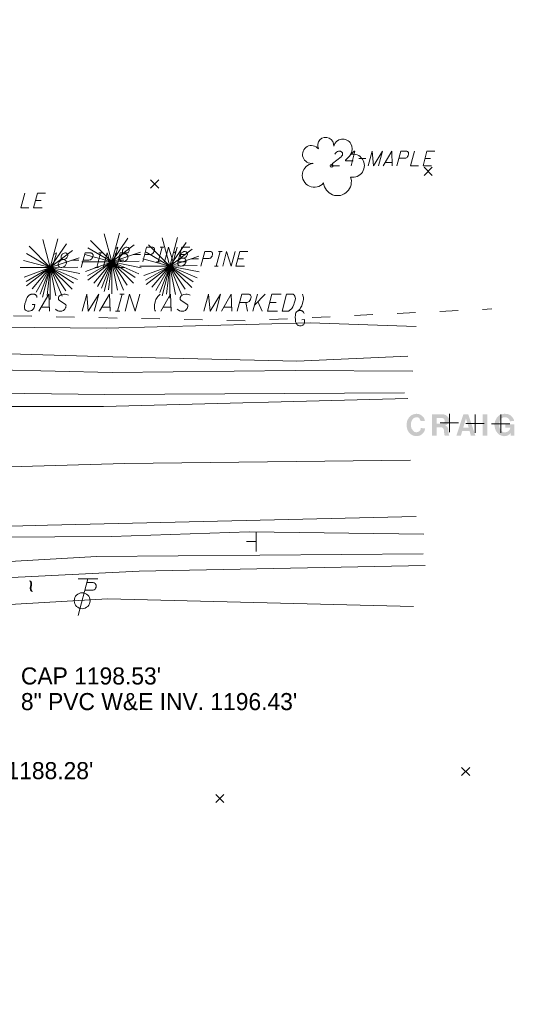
# Model space of a CAD drawing. Extents: x 2286160 to 2289356, y 637815 to 640647.
# Tile 37 of 52: x 2287452 to 2287534, y 639774 to 639936. Entities that reach past the tile are written whole.
import ezdxf

# ---------------------------------------------------------------- set-up
doc = ezdxf.new("R2010")
doc.units = 0
doc.header["$LTSCALE"] = 20
doc.header["$MEASUREMENT"] = 0
for name, pattern in [('DGN Style 2', [64.834538, 38.900723, -25.933815]), ('DGN Style 3', [90.768354, 64.834538, -25.933815]), ('DGN Style 4', [103.800096, 51.867631, -25.933815, 0.064835, -25.933815])]:
    doc.linetypes.add(name, pattern=pattern)
for name, color, linetype, lineweight in [('PV_X_COP', 4, 'DGN Style 4', 0), ('PV_X_EOP', 7, 'DGN Style 3', 0), ('RD_X_Text', 7, 'Continuous', 0), ('SN_X_Public', 3, 'Continuous', 0), ('SV_X_LiDAR_Check_Spots', 7, 'Continuous', 13), ('SV_X_Random_Point', 7, 'Continuous', 0), ('UT_X_Gas', 2, 'Continuous', 0), ('UT_X_Gas_Text', 7, 'Continuous', 0), ('UT_X_Misc_Cells', 7, 'Continuous', 0), ('UT_X_Sanitary_Line', 3, 'Continuous', 0), ('UT_X_Sanitary_Text', 7, 'Continuous', 0), ('VG_X_Cells', 3, 'Continuous', 0), ('VG_X_Text', 7, 'Continuous', 0)]:
    doc.layers.add(name, color=color, linetype=linetype, lineweight=lineweight)
doc.layers.add('SV_X_Toe_of_Slope', color=7, linetype='DGN Style 2', lineweight=0, true_color=0xa854e0)
doc.layers.add('SV_X_Top_of_Bank', color=7, linetype='DGN Style 2', lineweight=0, true_color=0x548754)
doc.styles.add('Slanted-Normal LS 0.50', font='font31.shx', dxfattribs={"height": 0.14})

# ---------------------------------------------------------------- blocks, each defined once
blk = doc.blocks.new('X_87')
at = {"layer": 'SV_X_Random_Point'}
for p, q in [((-0.067, -0.067), (0.067, 0.067)), ((-0.067, 0.067), (0.067, -0.067))]:
    blk.add_line(p, q, dxfattribs=at)
blk = doc.blocks.new('X_88')
at = {"layer": 'SV_X_Random_Point'}
for p, q in [((-0.067, -0.067), (0.067, 0.067)), ((-0.067, 0.067), (0.067, -0.067))]:
    blk.add_line(p, q, dxfattribs=at)
blk = doc.blocks.new('X_90')
at = {"layer": 'SV_X_Random_Point'}
for p, q in [((-0.067, -0.067), (0.067, 0.067)), ((-0.067, 0.067), (0.067, -0.067))]:
    blk.add_line(p, q, dxfattribs=at)
blk = doc.blocks.new('X_91')
at = {"layer": 'SV_X_Random_Point'}
for p, q in [((-0.067, -0.067), (0.067, 0.067)), ((-0.067, 0.067), (0.067, -0.067))]:
    blk.add_line(p, q, dxfattribs=at)
blk = doc.blocks.new('*U1719')
at = {"layer": 'VG_X_Text'}
blk.add_line((2287513.48, 639912.28), (2287512.37, 639912.28), dxfattribs=at)
at = {"layer": 'VG_X_Text', "flags": 128}
blk.add_lwpolyline([(2287512.03, 639911.72), (2287513.43, 639914.12), (2287513.52, 639911.72)], dxfattribs=at)
blk = doc.blocks.new('*U1720')
at = {"layer": 'VG_X_Text'}
blk.add_line((2287518.89, 639912.93), (2287519.81, 639912.93), dxfattribs=at)
at = {"layer": 'VG_X_Text', "flags": 128}
blk.add_lwpolyline([(2287520.51, 639914.12), (2287519.21, 639914.12), (2287518.57, 639911.72), (2287519.96, 639911.72)], dxfattribs=at)
blk = doc.blocks.new('*U1722')
at = {"layer": 'VG_X_Text'}
blk.add_line((2287454.99, 639906.05), (2287455.92, 639906.05), dxfattribs=at)
at = {"layer": 'VG_X_Text', "flags": 128}
blk.add_lwpolyline([(2287456.62, 639907.24), (2287455.32, 639907.24), (2287454.67, 639904.84), (2287456.07, 639904.84)], dxfattribs=at)
blk = doc.blocks.new('*U1727')
at = {"layer": 'VG_X_Text'}
for p, q in [((2287465.03, 639895.04), (2287465.68, 639897.44)), ((2287465.37, 639897.44), (2287465.98, 639897.44)), ((2287464.73, 639895.04), (2287465.34, 639895.04))]:
    blk.add_line(p, q, dxfattribs=at)
blk = doc.blocks.new('*U1728')
at = {"layer": 'VG_X_Text'}
blk.add_line((2287468.59, 639896.25), (2287469.51, 639896.25), dxfattribs=at)
at = {"layer": 'VG_X_Text', "flags": 128}
blk.add_lwpolyline([(2287470.21, 639897.44), (2287468.91, 639897.44), (2287468.26, 639895.04), (2287469.66, 639895.04)], dxfattribs=at)
blk = doc.blocks.new('*U1729')
at = {"layer": 'VG_X_Text'}
for p, q in [((2287475.12, 639895.98), (2287475.76, 639898.38)), ((2287475.46, 639898.38), (2287476.06, 639898.38)), ((2287474.82, 639895.98), (2287475.42, 639895.98))]:
    blk.add_line(p, q, dxfattribs=at)
blk = doc.blocks.new('*U1730')
at = {"layer": 'VG_X_Text'}
blk.add_line((2287478.67, 639897.19), (2287479.6, 639897.19), dxfattribs=at)
at = {"layer": 'VG_X_Text', "flags": 128}
blk.add_lwpolyline([(2287480.3, 639898.38), (2287478.99, 639898.38), (2287478.35, 639895.98), (2287479.75, 639895.98)], dxfattribs=at)
blk = doc.blocks.new('*U1731')
at = {"layer": 'VG_X_Text'}
for p, q in [((2287484.65, 639895.28), (2287485.29, 639897.68)), ((2287484.99, 639897.68), (2287485.59, 639897.68)), ((2287484.35, 639895.28), (2287484.95, 639895.28))]:
    blk.add_line(p, q, dxfattribs=at)
blk = doc.blocks.new('*U1732')
at = {"layer": 'VG_X_Text'}
blk.add_line((2287488.2, 639896.49), (2287489.13, 639896.49), dxfattribs=at)
at = {"layer": 'VG_X_Text', "flags": 128}
blk.add_lwpolyline([(2287489.83, 639897.68), (2287488.52, 639897.68), (2287487.88, 639895.28), (2287489.28, 639895.28)], dxfattribs=at)
blk = doc.blocks.new('*U1749')
at = {"layer": 'UT_X_Gas_Text'}
blk.add_line((2287457.24, 639888.55), (2287455.94, 639888.55), dxfattribs=at)
at = {"layer": 'UT_X_Gas_Text', "flags": 128}
blk.add_lwpolyline([(2287455.54, 639887.89), (2287457.17, 639890.69), (2287457.28, 639887.89)], dxfattribs=at)
blk = doc.blocks.new('*U1750')
at = {"layer": 'UT_X_Gas_Text'}
blk.add_line((2287467.18, 639888.55), (2287465.88, 639888.55), dxfattribs=at)
at = {"layer": 'UT_X_Gas_Text', "flags": 128}
blk.add_lwpolyline([(2287465.48, 639887.89), (2287467.11, 639890.69), (2287467.22, 639887.89)], dxfattribs=at)
blk = doc.blocks.new('*U1751')
at = {"layer": 'UT_X_Gas_Text'}
for p, q in [((2287468.46, 639887.89), (2287469.21, 639890.69)), ((2287468.85, 639890.69), (2287469.56, 639890.69)), ((2287468.1, 639887.89), (2287468.81, 639887.89))]:
    blk.add_line(p, q, dxfattribs=at)
blk = doc.blocks.new('*U1752')
at = {"layer": 'UT_X_Gas_Text'}
blk.add_line((2287477.23, 639888.55), (2287475.93, 639888.55), dxfattribs=at)
at = {"layer": 'UT_X_Gas_Text', "flags": 128}
blk.add_lwpolyline([(2287475.53, 639887.89), (2287477.16, 639890.69), (2287477.27, 639887.89)], dxfattribs=at)
blk = doc.blocks.new('*U1753')
at = {"layer": 'UT_X_Gas_Text'}
blk.add_line((2287487.17, 639888.55), (2287485.87, 639888.55), dxfattribs=at)
at = {"layer": 'UT_X_Gas_Text', "flags": 128}
blk.add_lwpolyline([(2287485.48, 639887.89), (2287487.11, 639890.69), (2287487.22, 639887.89)], dxfattribs=at)
blk = doc.blocks.new('*U1754')
at = {"layer": 'UT_X_Gas_Text'}
blk.add_line((2287489.51, 639889.32), (2287489.75, 639887.89), dxfattribs=at)
at = {"layer": 'UT_X_Gas_Text', "flags": 128}
blk.add_lwpolyline([(2287488.1, 639887.89), (2287488.85, 639890.69), (2287489.91, 639890.69), (2287490.02, 639890.67), (2287490.15, 639890.62), (2287490.22, 639890.58), (2287490.26, 639890.53), (2287490.33, 639890.42), (2287490.35, 639890.31), (2287490.35, 639890.2), (2287490.33, 639890.03), (2287490.28, 639889.87), (2287490.24, 639889.78), (2287490.15, 639889.65), (2287490.04, 639889.5), (2287489.93, 639889.43), (2287489.84, 639889.39), (2287489.8, 639889.36), (2287489.73, 639889.34), (2287489.51, 639889.32), (2287488.47, 639889.32)], dxfattribs=at)
blk = doc.blocks.new('*U1755')
at = {"layer": 'UT_X_Gas_Text'}
for p, q in [((2287491.41, 639890.69), (2287490.66, 639887.89)), ((2287492.68, 639890.69), (2287490.92, 639888.9)), ((2287491.49, 639889.47), (2287492.16, 639887.89))]:
    blk.add_line(p, q, dxfattribs=at)
blk = doc.blocks.new('*U1756')
at = {"layer": 'UT_X_Gas_Text'}
blk.add_line((2287493.41, 639889.3), (2287494.49, 639889.3), dxfattribs=at)
at = {"layer": 'UT_X_Gas_Text', "flags": 128}
blk.add_lwpolyline([(2287495.31, 639890.69), (2287493.79, 639890.69), (2287493.04, 639887.89), (2287494.67, 639887.89)], dxfattribs=at)

msp = doc.modelspace()

# ---------------------------------------------------------------- hatches: boundary and pattern name
at = {"layer": 'RD_X_Text'}
for points in [[(2287517.53, 639867.4), (2287517.09, 639867.46), (2287516.98, 639867.48), (2287516.76, 639867.59), (2287516.71, 639867.62), (2287516.62, 639867.68), (2287516.49, 639867.79), (2287516.27, 639868.01), (2287516.18, 639868.12), (2287516.04, 639868.37), (2287515.99, 639868.53), (2287515.93, 639868.72), (2287515.88, 639869.05), (2287515.88, 639869.3), (2287515.88, 639869.5), (2287515.91, 639869.63), (2287515.96, 639869.88), (2287516.02, 639870.05), (2287516.21, 639870.38), (2287516.35, 639870.54), (2287516.62, 639870.79), (2287516.87, 639870.93), (2287517.23, 639871.04), (2287517.45, 639871.07), (2287517.56, 639871.07), (2287517.89, 639871.01), (2287517.97, 639870.98), (2287518.11, 639870.93), (2287518.3, 639870.82), (2287518.42, 639870.74), (2287518.5, 639870.65), (2287518.64, 639870.51), (2287518.69, 639870.43), (2287518.77, 639870.29), (2287518.88, 639869.91), (2287518.17, 639869.88), (2287518.08, 639870.13), (2287517.92, 639870.38), (2287517.86, 639870.4), (2287517.78, 639870.46), (2287517.7, 639870.49), (2287517.51, 639870.51), (2287517.15, 639870.43), (2287516.9, 639870.24), (2287516.82, 639870.13), (2287516.73, 639869.96), (2287516.65, 639869.74), (2287516.62, 639869.66), (2287516.6, 639869.5), (2287516.6, 639869.36), (2287516.6, 639869.33), (2287516.6, 639869.19), (2287516.62, 639868.94), (2287516.65, 639868.81), (2287516.68, 639868.7), (2287516.73, 639868.59), (2287517.06, 639868.17), (2287517.2, 639868.09), (2287517.48, 639868.03), (2287517.7, 639868.09), (2287517.92, 639868.17), (2287518.11, 639868.39), (2287518.17, 639868.5), (2287518.19, 639868.72), (2287518.91, 639868.7), (2287518.83, 639868.31), (2287518.75, 639868.14), (2287518.58, 639867.9), (2287518.53, 639867.84), (2287518.47, 639867.79), (2287518.3, 639867.65), (2287518.22, 639867.59), (2287518.17, 639867.57), (2287518.06, 639867.51), (2287517.97, 639867.48), (2287517.75, 639867.43)], [(2287520.04, 639867.48), (2287520.79, 639867.48), (2287520.79, 639868.86), (2287521.2, 639868.86), (2287521.2, 639869.44), (2287520.79, 639869.44), (2287520.79, 639870.38), (2287521.67, 639870.38), (2287521.78, 639870.35), (2287521.92, 639870.29), (2287522, 639870.24), (2287522.05, 639870.16), (2287522.11, 639870.05), (2287522.14, 639869.91), (2287522.11, 639869.77), (2287522.08, 639869.69), (2287521.97, 639869.55), (2287521.86, 639869.5), (2287521.67, 639869.44), (2287521.2, 639869.44), (2287521.2, 639868.86), (2287521.45, 639868.86), (2287521.64, 639868.83), (2287521.8, 639868.75), (2287521.92, 639868.61), (2287521.97, 639868.5), (2287522, 639868.34), (2287522.05, 639867.73), (2287522.08, 639867.62), (2287522.16, 639867.48), (2287522.88, 639867.48), (2287522.82, 639867.59), (2287522.8, 639867.7), (2287522.77, 639867.81), (2287522.74, 639868.23), (2287522.71, 639868.48), (2287522.71, 639868.56), (2287522.63, 639868.78), (2287522.58, 639868.89), (2287522.47, 639869), (2287522.33, 639869.08), (2287522.19, 639869.14), (2287522.27, 639869.16), (2287522.41, 639869.25), (2287522.6, 639869.38), (2287522.74, 639869.58), (2287522.8, 639869.74), (2287522.85, 639869.91), (2287522.85, 639870.13), (2287522.8, 639870.35), (2287522.74, 639870.43), (2287522.6, 639870.62), (2287522.49, 639870.71), (2287522.36, 639870.82), (2287522.19, 639870.9), (2287521.97, 639870.96), (2287521.78, 639870.98), (2287520.04, 639870.98)], [(2287524.04, 639867.48), (2287524.78, 639867.48), (2287525, 639868.23), (2287525.55, 639868.23), (2287525.55, 639868.81), (2287525.17, 639868.81), (2287525.61, 639870.32), (2287526.05, 639868.81), (2287525.55, 639868.81), (2287525.55, 639868.23), (2287526.21, 639868.23), (2287526.41, 639867.48), (2287527.15, 639867.48), (2287525.99, 639870.98), (2287525.19, 639870.98)], [(2287528.34, 639867.48), (2287528.34, 639867.68), (2287528.34, 639870.98), (2287529.11, 639870.98), (2287529.11, 639867.48), (2287528.53, 639867.48)], [(2287531.81, 639867.4), (2287531.53, 639867.46), (2287531.37, 639867.51), (2287531.23, 639867.57), (2287531.15, 639867.62), (2287531.01, 639867.7), (2287530.95, 639867.76), (2287530.73, 639867.98), (2287530.6, 639868.17), (2287530.54, 639868.25), (2287530.43, 639868.53), (2287530.4, 639868.61), (2287530.38, 639868.72), (2287530.35, 639868.83), (2287530.32, 639868.97), (2287530.29, 639869.22), (2287530.29, 639869.3), (2287530.32, 639869.47), (2287530.35, 639869.63), (2287530.38, 639869.8), (2287530.43, 639869.94), (2287530.57, 639870.24), (2287530.62, 639870.35), (2287530.76, 639870.51), (2287530.95, 639870.71), (2287530.98, 639870.74), (2287531.15, 639870.85), (2287531.23, 639870.9), (2287531.29, 639870.93), (2287531.42, 639870.98), (2287531.92, 639871.07), (2287531.97, 639871.07), (2287532.36, 639871.04), (2287532.5, 639871.01), (2287532.72, 639870.93), (2287532.77, 639870.9), (2287532.91, 639870.82), (2287533.02, 639870.74), (2287533.13, 639870.62), (2287533.19, 639870.57), (2287533.27, 639870.46), (2287533.43, 639870.18), (2287533.49, 639870.02), (2287533.52, 639869.88), (2287532.83, 639869.85), (2287532.72, 639870.13), (2287532.58, 639870.29), (2287532.53, 639870.35), (2287532.22, 639870.49), (2287531.95, 639870.51), (2287531.86, 639870.51), (2287531.62, 639870.43), (2287531.48, 639870.35), (2287531.42, 639870.29), (2287531.34, 639870.21), (2287531.26, 639870.07), (2287531.17, 639869.94), (2287531.15, 639869.83), (2287531.12, 639869.74), (2287531.09, 639869.63), (2287531.06, 639869.52), (2287531.06, 639869.44), (2287531.06, 639869.33), (2287531.06, 639869.27), (2287531.06, 639869.22), (2287531.06, 639869.11), (2287531.06, 639869.03), (2287531.09, 639868.92), (2287531.12, 639868.81), (2287531.15, 639868.72), (2287531.26, 639868.48), (2287531.34, 639868.34), (2287531.42, 639868.25), (2287531.53, 639868.17), (2287531.75, 639868.06), (2287531.86, 639868.03), (2287531.95, 639868.03), (2287532.06, 639868.03), (2287532.33, 639868.09), (2287532.44, 639868.14), (2287532.58, 639868.23), (2287532.72, 639868.37), (2287532.77, 639868.45), (2287532.88, 639868.7), (2287532.91, 639868.81), (2287532.06, 639868.81), (2287532.06, 639869.36), (2287533.54, 639869.36), (2287533.54, 639867.48), (2287532.97, 639867.48), (2287532.94, 639867.92), (2287532.77, 639867.73), (2287532.75, 639867.7), (2287532.55, 639867.57), (2287532.5, 639867.54), (2287532.44, 639867.51), (2287532.39, 639867.48), (2287532.17, 639867.43), (2287531.92, 639867.4)]]:
    msp.add_hatch(color=256, dxfattribs=at).paths.add_polyline_path(points)

# ---------------------------------------------------------------- linework, layer by layer
at = {"layer": 'PV_X_COP', "flags": 128}
msp.add_lwpolyline([(2287516.52, 639863.47), (2287469.59, 639862.94), (2287416.01, 639861.32), (2287395.87, 639861.21), (2287380.78, 639860.13)], dxfattribs=at)
at = {"layer": 'PV_X_EOP', "flags": 128}
for points in [[(2287516.1, 639873.57), (2287466.17, 639872.28), (2287415.1, 639872.18), (2287395.67, 639873.46), (2287389.58, 639877.99), (2287382.39, 639884.73), (2287380.96, 639886.95), (2287380.28, 639895.47), (2287379.78, 639911.89), (2287378.97, 639959.08), (2287378.17, 640009.74), (2287377.33, 640056.87), (2287376.4, 640111.19), (2287375.94, 640147.61), (2287376.38, 640162.65), (2287375.87, 640185.6), (2287375.05, 640196.62), (2287374.03, 640258.29), (2287373.66, 640275.42)], [(2287385.25, 639612.29), (2287384.37, 639662.14), (2287383.43, 639713.18), (2287383.36, 639713.32), (2287382.49, 639759.97), (2287381.63, 639811.67), (2287381.26, 639835.59), (2287392.81, 639846.6), (2287396.72, 639848.61), (2287406.77, 639851.45), (2287456.97, 639852.8), (2287517.44, 639854.21)]]:
    msp.add_lwpolyline(points, dxfattribs=at)
at = {"layer": 'SN_X_Public'}
for p, q in [((2287491.19, 639851.71), (2287491.19, 639848.51)), ((2287491.19, 639850.11), (2287489.59, 639850.11))]:
    msp.add_line(p, q, dxfattribs=at)
at = {"layer": 'SV_X_LiDAR_Check_Spots'}
for p, q in [((2287522.9, 639871.08), (2287522.9, 639868.08)), ((2287527.1, 639870.96), (2287527.1, 639867.96)), ((2287531.32, 639870.93), (2287531.32, 639867.93)), ((2287521.4, 639869.58), (2287524.4, 639869.58)), ((2287525.6, 639869.46), (2287528.6, 639869.46)), ((2287529.82, 639869.43), (2287532.82, 639869.43))]:
    msp.add_line(p, q, dxfattribs=at)
at = {"layer": 'SV_X_Toe_of_Slope', "flags": 128}
for points in [[(2287388.52, 639887.74), (2287394.74, 639884.84), (2287416.66, 639881.94), (2287465.4, 639880.47), (2287497.89, 639879.72), (2287516.07, 639880.53)], [(2287516.9, 639878.07), (2287497.6, 639878.17), (2287467.59, 639877.82), (2287417.51, 639879), (2287392.25, 639882.6), (2287387.17, 639886)], [(2287384.88, 639836.65), (2287388.52, 639836.54), (2287402.54, 639842.8), (2287417.47, 639844.87), (2287465, 639847.69), (2287518.6, 639848.11)], [(2287518.9, 639846.18), (2287472, 639845.28), (2287419.04, 639842.58), (2287399.29, 639839.39), (2287390.19, 639834.12)]]:
    msp.add_lwpolyline(points, dxfattribs=at)
at = {"layer": 'SV_X_Top_of_Bank', "flags": 128}
for points in [[(2287517.44, 639885.4), (2287500.08, 639885.99), (2287466.6, 639885.1), (2287416.39, 639885.61), (2287394.58, 639887.25), (2287389.6, 639888.43)], [(2287385.02, 639884.48), (2287391.04, 639879.25), (2287402.4, 639874.82), (2287415.9, 639874.95), (2287466.35, 639874.22), (2287515.53, 639874.51)], [(2287518.69, 639851.34), (2287490.03, 639851.69), (2287467.47, 639850.94), (2287427.57, 639850.7), (2287401.7, 639846.27), (2287385.73, 639839.64)], [(2287396.24, 639833.3), (2287407.93, 639837.35), (2287466.83, 639840.75), (2287517.03, 639839.5)]]:
    msp.add_lwpolyline(points, dxfattribs=at)
at = {"layer": 'UT_X_Gas'}
for p, q in [((2287451.38, 639887.12), (2287454.38, 639887.06)), ((2287458.38, 639886.97), (2287461.38, 639886.91)), ((2287500.36, 639886.84), (2287503.35, 639886.98)), ((2287507.35, 639887.17), (2287510.35, 639887.32)), ((2287514.34, 639887.51), (2287517.34, 639887.65)), ((2287521.33, 639887.84), (2287524.33, 639887.99)), ((2287528.33, 639888.18), (2287529.88, 639888.25)), ((2287465.38, 639886.83), (2287468.38, 639886.76)), ((2287472.37, 639886.68), (2287475.37, 639886.62)), ((2287479.37, 639886.53), (2287482.37, 639886.47)), ((2287486.37, 639886.39), (2287489.37, 639886.32)), ((2287493.37, 639886.5), (2287496.36, 639886.65))]:
    msp.add_line(p, q, dxfattribs=at)
at = {"layer": 'UT_X_Gas', "flags": 128}
msp.add_lwpolyline([(2287499.06, 639887.53), (2287499.04, 639887.63), (2287498.97, 639887.73), (2287498.87, 639887.82), (2287498.73, 639887.93), (2287498.63, 639887.97), (2287498.55, 639887.98), (2287498.43, 639888), (2287498.19, 639887.99), (2287498.1, 639887.96), (2287498.04, 639887.94), (2287497.96, 639887.9), (2287497.81, 639887.77), (2287497.72, 639887.63), (2287497.67, 639887.47), (2287497.64, 639887.25), (2287497.61, 639886.93), (2287497.63, 639886.52), (2287497.67, 639886.19), (2287497.76, 639885.94), (2287497.89, 639885.71), (2287497.99, 639885.63), (2287498.11, 639885.56), (2287498.33, 639885.49), (2287498.55, 639885.5), (2287498.76, 639885.55), (2287498.84, 639885.59), (2287498.92, 639885.64), (2287498.99, 639885.72), (2287499.06, 639885.84), (2287499.13, 639886.02), (2287499.11, 639886.51), (2287498.7, 639886.49)], dxfattribs=at)
at = {"layer": 'UT_X_Gas_Text', "flags": 128}
for points in [[(2287455.21, 639890.14), (2287455.23, 639890.25), (2287455.19, 639890.36), (2287455.1, 639890.47), (2287454.99, 639890.6), (2287454.88, 639890.64), (2287454.81, 639890.67), (2287454.68, 639890.69), (2287454.41, 639890.69), (2287454.3, 639890.67), (2287454.22, 639890.64), (2287454.13, 639890.6), (2287453.91, 639890.47), (2287453.75, 639890.31), (2287453.64, 639890.14), (2287453.53, 639889.89), (2287453.4, 639889.54), (2287453.27, 639889.08), (2287453.2, 639888.7), (2287453.2, 639888.42), (2287453.27, 639888.15), (2287453.36, 639888.06), (2287453.47, 639887.98), (2287453.69, 639887.89), (2287453.93, 639887.89), (2287454.19, 639887.93), (2287454.28, 639887.98), (2287454.39, 639888.02), (2287454.5, 639888.11), (2287454.61, 639888.24), (2287454.77, 639888.44), (2287454.9, 639888.99), (2287454.44, 639888.99)], [(2287460.39, 639890.49), (2287460.23, 639890.58), (2287460.1, 639890.64), (2287459.88, 639890.69), (2287459.71, 639890.69), (2287459.64, 639890.69), (2287459.33, 639890.62), (2287459.18, 639890.55), (2287459.07, 639890.49), (2287458.91, 639890.38), (2287458.82, 639890.29), (2287458.76, 639890.14), (2287458.74, 639890), (2287458.74, 639889.83), (2287458.87, 639889.67), (2287459.9, 639889.01), (2287459.99, 639888.92), (2287460.01, 639888.84), (2287460.01, 639888.75), (2287459.99, 639888.64), (2287459.95, 639888.5), (2287459.93, 639888.44), (2287459.88, 639888.35), (2287459.79, 639888.24), (2287459.73, 639888.15), (2287459.59, 639888.02), (2287459.42, 639887.93), (2287459.33, 639887.91), (2287459.13, 639887.89), (2287458.82, 639887.89), (2287458.65, 639887.93), (2287458.38, 639888.09), (2287458.25, 639888.22)], [(2287462.64, 639887.89), (2287463.39, 639890.69), (2287463.65, 639887.89), (2287465.37, 639890.69), (2287464.62, 639887.89)], [(2287469.69, 639887.89), (2287470.44, 639890.69), (2287471.35, 639887.89), (2287472.09, 639890.69)], [(2287475.42, 639890.69), (2287475.2, 639890.47), (2287475.05, 639890.29), (2287474.96, 639890.16), (2287474.85, 639889.98), (2287474.76, 639889.78), (2287474.7, 639889.58), (2287474.52, 639888.97), (2287474.5, 639888.75), (2287474.5, 639888.44), (2287474.52, 639888.28), (2287474.59, 639888.04), (2287474.67, 639887.89)], [(2287480.38, 639890.49), (2287480.23, 639890.58), (2287480.1, 639890.64), (2287479.88, 639890.69), (2287479.7, 639890.69), (2287479.63, 639890.69), (2287479.33, 639890.62), (2287479.17, 639890.55), (2287479.06, 639890.49), (2287478.91, 639890.38), (2287478.82, 639890.29), (2287478.75, 639890.14), (2287478.73, 639890), (2287478.73, 639889.83), (2287478.86, 639889.67), (2287479.9, 639889.01), (2287479.99, 639888.92), (2287480.01, 639888.84), (2287480.01, 639888.75), (2287479.99, 639888.64), (2287479.94, 639888.5), (2287479.92, 639888.44), (2287479.88, 639888.35), (2287479.79, 639888.24), (2287479.72, 639888.15), (2287479.59, 639888.02), (2287479.41, 639887.93), (2287479.33, 639887.91), (2287479.13, 639887.89), (2287478.82, 639887.89), (2287478.64, 639887.93), (2287478.38, 639888.09), (2287478.24, 639888.22)], [(2287482.63, 639887.89), (2287483.38, 639890.69), (2287483.65, 639887.89), (2287485.37, 639890.69), (2287484.62, 639887.89)], [(2287496.19, 639890.69), (2287497.16, 639890.69), (2287497.25, 639890.67), (2287497.34, 639890.62), (2287497.4, 639890.58), (2287497.47, 639890.49), (2287497.51, 639890.42), (2287497.56, 639890.33), (2287497.62, 639889.98), (2287497.58, 639889.67), (2287497.49, 639889.36), (2287497.45, 639889.21), (2287497.38, 639889.01), (2287497.23, 639888.61), (2287497.07, 639888.35), (2287497.01, 639888.26), (2287496.79, 639888.09), (2287496.61, 639887.95), (2287496.56, 639887.93), (2287496.5, 639887.91), (2287496.41, 639887.89), (2287495.44, 639887.89), (2287496.19, 639890.69)], [(2287498.02, 639887.89), (2287498.24, 639888.11), (2287498.39, 639888.28), (2287498.48, 639888.42), (2287498.59, 639888.59), (2287498.68, 639888.79), (2287498.75, 639888.99), (2287498.92, 639889.61), (2287498.95, 639889.83), (2287498.95, 639890.14), (2287498.92, 639890.29), (2287498.86, 639890.53), (2287498.77, 639890.69)]]:
    msp.add_lwpolyline(points, dxfattribs=at)
at = {"layer": 'UT_X_Misc_Cells'}
for p, q in [((2287465.2, 639844.02), (2287462, 639844.02)), ((2287463.6, 639844.02), (2287462, 639838.02)), ((2287463.44, 639843.42), (2287464.29, 639843.42)), ((2287463.1, 639842.15), (2287464.29, 639842.15))]:
    msp.add_line(p, q, dxfattribs=at)
msp.add_circle((2287462.64, 639840.42), 1.3, dxfattribs=at)
msp.add_arc((2287464.31, 639842.79), 0.638, 268.8767, 91.1233, dxfattribs=at)
at = {"layer": 'VG_X_Cells'}
for p, q in [((2287467.51, 639895.98), (2287466.27, 639900.59)), ((2287467.51, 639895.98), (2287468.76, 639900.68)), ((2287477.03, 639895.28), (2287475.8, 639899.89)), ((2287477.03, 639895.28), (2287478.29, 639899.98)), ((2287457.42, 639895.04), (2287453.93, 639898.53)), ((2287457.42, 639895.04), (2287456.18, 639899.65)), ((2287457.42, 639895.04), (2287458.68, 639899.74)), ((2287457.42, 639895.04), (2287460.07, 639898.93)), ((2287467.51, 639895.98), (2287463.6, 639898.27)), ((2287467.51, 639895.98), (2287464.02, 639899.46)), ((2287467.51, 639895.98), (2287470.16, 639899.86)), ((2287467.51, 639895.98), (2287471.16, 639898.78)), ((2287477.03, 639895.28), (2287473.54, 639898.77)), ((2287477.03, 639895.28), (2287479.69, 639899.16)), ((2287457.42, 639895.04), (2287453.51, 639897.34)), ((2287457.42, 639895.04), (2287461.08, 639897.85)), ((2287457.42, 639895.04), (2287462.16, 639896.65)), ((2287467.51, 639895.98), (2287463.09, 639897.16)), ((2287467.51, 639895.98), (2287472.24, 639897.58)), ((2287477.03, 639895.28), (2287473.13, 639897.58)), ((2287477.03, 639895.28), (2287480.69, 639898.08)), ((2287477.03, 639895.28), (2287481.77, 639896.89)), ((2287452.48, 639895.04), (2287457.42, 639895.04)), ((2287457.42, 639895.04), (2287453.01, 639896.22)), ((2287457.42, 639895.04), (2287453.13, 639893.48)), ((2287457.42, 639895.04), (2287453.44, 639892.76)), ((2287457.42, 639895.04), (2287453.51, 639892.05)), ((2287457.42, 639895.04), (2287454.47, 639891.57)), ((2287457.42, 639895.04), (2287455.1, 639891.03)), ((2287457.42, 639895.04), (2287455.75, 639890.7)), ((2287457.42, 639895.04), (2287456.16, 639890.18)), ((2287457.42, 639895.04), (2287456.88, 639890.45)), ((2287457.42, 639895.04), (2287461.93, 639895.13)), ((2287457.42, 639889.8), (2287457.42, 639895.04)), ((2287457.42, 639895.04), (2287458.34, 639890.4)), ((2287457.42, 639895.04), (2287459.35, 639890.37)), ((2287457.42, 639895.04), (2287459.96, 639891.25)), ((2287457.42, 639895.04), (2287461.01, 639891.52)), ((2287457.42, 639895.04), (2287461.24, 639892.49)), ((2287457.42, 639895.04), (2287461.88, 639893.1)), ((2287457.42, 639895.04), (2287462.25, 639894.08)), ((2287462.57, 639895.98), (2287467.51, 639895.98)), ((2287467.51, 639895.98), (2287463.22, 639894.42)), ((2287467.51, 639895.98), (2287463.52, 639893.7)), ((2287467.51, 639895.98), (2287463.6, 639892.98)), ((2287467.51, 639895.98), (2287464.56, 639892.51)), ((2287467.51, 639895.98), (2287465.19, 639891.96)), ((2287467.51, 639895.98), (2287465.84, 639891.64)), ((2287467.51, 639895.98), (2287466.24, 639891.12)), ((2287467.51, 639895.98), (2287466.96, 639891.39)), ((2287467.51, 639895.98), (2287472.02, 639896.07)), ((2287467.51, 639890.74), (2287467.51, 639895.98)), ((2287467.51, 639895.98), (2287468.43, 639891.34)), ((2287467.51, 639895.98), (2287469.44, 639891.31)), ((2287467.51, 639895.98), (2287470.04, 639892.18)), ((2287467.51, 639895.98), (2287471.09, 639892.46)), ((2287467.51, 639895.98), (2287471.33, 639893.42)), ((2287467.51, 639895.98), (2287471.97, 639894.04)), ((2287467.51, 639895.98), (2287472.33, 639895.02)), ((2287472.1, 639895.28), (2287477.03, 639895.28)), ((2287477.03, 639895.28), (2287472.62, 639896.46)), ((2287477.03, 639895.28), (2287472.74, 639893.72)), ((2287477.03, 639895.28), (2287473.05, 639893)), ((2287477.03, 639895.28), (2287473.13, 639892.28)), ((2287477.03, 639895.28), (2287474.09, 639891.81)), ((2287477.03, 639895.28), (2287474.72, 639891.26)), ((2287477.03, 639895.28), (2287475.37, 639890.94)), ((2287477.03, 639895.28), (2287475.77, 639890.42)), ((2287477.03, 639895.28), (2287476.49, 639890.69)), ((2287477.03, 639895.28), (2287481.54, 639895.37)), ((2287477.03, 639890.04), (2287477.03, 639895.28)), ((2287477.03, 639895.28), (2287477.96, 639890.64)), ((2287477.03, 639895.28), (2287478.97, 639890.61)), ((2287477.03, 639895.28), (2287479.57, 639891.49)), ((2287477.03, 639895.28), (2287480.62, 639891.76)), ((2287477.03, 639895.28), (2287480.86, 639892.72)), ((2287477.03, 639895.28), (2287481.5, 639893.34)), ((2287477.03, 639895.28), (2287481.86, 639894.32))]:
    msp.add_line(p, q, dxfattribs=at)
msp.add_circle((2287503.58, 639911.72), 0.24, dxfattribs=at)
for centre, radius, start, end in [((2287502.6, 639915.08), 1.32, 354.0047, 205.9741), ((2287505.41, 639914.55), 1.55, 323.83, 165.0376), ((2287500.27, 639913.58), 1.47, 39.0625, 279.5412), ((2287507.04, 639911.75), 1.91, 259.1453, 101.4596), ((2287500.73, 639910.17), 1.97, 96.1722, 320.5737), ((2287504.53, 639909.11), 2.28, 184.9476, 19.4572)]:
    msp.add_arc(centre, radius, start, end, dxfattribs=at)
at = {"layer": 'VG_X_Text'}
for p, q in [((2287508.04, 639912.93), (2287509.21, 639912.93)), ((2287471.04, 639897.19), (2287472.21, 639897.19)), ((2287460.95, 639896.25), (2287462.12, 639896.25)), ((2287480.57, 639896.49), (2287481.74, 639896.49))]:
    msp.add_line(p, q, dxfattribs=at)
at = {"layer": 'VG_X_Text', "flags": 128}
for points in [[(2287504.09, 639913.63), (2287504.19, 639913.8), (2287504.24, 639913.85), (2287504.36, 639913.95), (2287504.55, 639914.06), (2287504.68, 639914.1), (2287504.81, 639914.12), (2287504.92, 639914.12), (2287505.04, 639914.1), (2287505.09, 639914.08), (2287505.21, 639914.02), (2287505.3, 639913.93), (2287505.36, 639913.83), (2287505.38, 639913.72), (2287505.38, 639913.59), (2287505.34, 639913.49), (2287505.3, 639913.4), (2287505.21, 639913.29), (2287505.13, 639913.21), (2287503.73, 639912.1), (2287503.7, 639912.04), (2287503.66, 639911.98), (2287503.64, 639911.94), (2287503.58, 639911.72), (2287504.87, 639911.72)], [(2287507.13, 639912.55), (2287505.85, 639912.55), (2287505.87, 639912.64), (2287507.27, 639914.12), (2287507.4, 639914.12), (2287506.76, 639911.72)], [(2287509.59, 639911.72), (2287510.23, 639914.12), (2287510.46, 639911.72), (2287511.93, 639914.12), (2287511.29, 639911.72)], [(2287514.28, 639911.72), (2287514.92, 639914.12), (2287515.83, 639914.12), (2287515.92, 639914.1), (2287516.03, 639914.06), (2287516.09, 639914.02), (2287516.13, 639913.98), (2287516.19, 639913.89), (2287516.2, 639913.8), (2287516.2, 639913.64), (2287516.15, 639913.42), (2287516.11, 639913.34), (2287516.03, 639913.23), (2287515.94, 639913.1), (2287515.85, 639913.04), (2287515.77, 639913), (2287515.68, 639912.96), (2287515.51, 639912.95), (2287514.6, 639912.95)], [(2287517.15, 639914.12), (2287516.51, 639911.72), (2287517.81, 639911.72)], [(2287453.26, 639907.24), (2287452.61, 639904.84), (2287453.92, 639904.84)], [(2287467.87, 639895.98), (2287468.5, 639898.38), (2287468.16, 639898.17)], [(2287469.75, 639897.3), (2287469.89, 639897.34), (2287470, 639897.4), (2287470.11, 639897.47), (2287470.23, 639897.58), (2287470.28, 639897.68), (2287470.34, 639897.79), (2287470.38, 639897.92), (2287470.38, 639898), (2287470.36, 639898.11), (2287470.3, 639898.21), (2287470.17, 639898.32), (2287470, 639898.38), (2287469.96, 639898.38), (2287469.92, 639898.38), (2287469.79, 639898.36), (2287469.62, 639898.28), (2287469.53, 639898.23), (2287469.43, 639898.15), (2287469.36, 639898.04), (2287469.28, 639897.89), (2287469.26, 639897.77), (2287469.26, 639897.62), (2287469.28, 639897.55), (2287469.32, 639897.47), (2287469.39, 639897.4), (2287469.47, 639897.34), (2287469.6, 639897.3), (2287469.75, 639897.3), (2287469.87, 639897.26), (2287469.96, 639897.21), (2287470.04, 639897.15), (2287470.07, 639897.09), (2287470.11, 639897.04), (2287470.13, 639896.98), (2287470.15, 639896.9), (2287470.15, 639896.85), (2287470.15, 639896.7), (2287470.13, 639896.6), (2287470.07, 639896.47), (2287470.02, 639896.37), (2287469.92, 639896.26), (2287469.75, 639896.13), (2287469.58, 639896.03), (2287469.38, 639895.98), (2287469.24, 639895.98), (2287469.09, 639896.02), (2287469.02, 639896.05), (2287468.92, 639896.13), (2287468.85, 639896.24), (2287468.81, 639896.34), (2287468.79, 639896.47), (2287468.81, 639896.6), (2287468.83, 639896.68), (2287468.88, 639896.81), (2287468.94, 639896.9), (2287469, 639896.98), (2287469.05, 639897.04), (2287469.11, 639897.09), (2287469.22, 639897.17), (2287469.38, 639897.24), (2287469.47, 639897.28), (2287469.6, 639897.3)], [(2287472.59, 639895.98), (2287473.23, 639898.38), (2287474.14, 639898.38), (2287474.23, 639898.36), (2287474.35, 639898.32), (2287474.4, 639898.28), (2287474.44, 639898.25), (2287474.5, 639898.15), (2287474.52, 639898.06), (2287474.52, 639897.91), (2287474.46, 639897.68), (2287474.42, 639897.6), (2287474.35, 639897.49), (2287474.25, 639897.36), (2287474.16, 639897.3), (2287474.08, 639897.26), (2287473.99, 639897.23), (2287473.82, 639897.21), (2287472.91, 639897.21)], [(2287476.18, 639895.98), (2287476.82, 639898.38), (2287477.6, 639895.98), (2287478.24, 639898.38)], [(2287457.78, 639895.04), (2287458.42, 639897.44), (2287458.07, 639897.24)], [(2287459.67, 639896.36), (2287459.8, 639896.4), (2287459.91, 639896.46), (2287460.03, 639896.53), (2287460.14, 639896.65), (2287460.2, 639896.74), (2287460.25, 639896.85), (2287460.29, 639896.99), (2287460.29, 639897.06), (2287460.27, 639897.18), (2287460.21, 639897.27), (2287460.08, 639897.38), (2287459.91, 639897.44), (2287459.87, 639897.44), (2287459.84, 639897.44), (2287459.7, 639897.42), (2287459.53, 639897.35), (2287459.44, 639897.29), (2287459.35, 639897.21), (2287459.27, 639897.1), (2287459.19, 639896.95), (2287459.18, 639896.84), (2287459.18, 639896.68), (2287459.19, 639896.61), (2287459.23, 639896.53), (2287459.31, 639896.46), (2287459.38, 639896.4), (2287459.52, 639896.36), (2287459.67, 639896.36), (2287459.78, 639896.33), (2287459.87, 639896.27), (2287459.95, 639896.21), (2287459.99, 639896.16), (2287460.03, 639896.1), (2287460.04, 639896.04), (2287460.06, 639895.97), (2287460.06, 639895.91), (2287460.06, 639895.76), (2287460.04, 639895.66), (2287459.99, 639895.53), (2287459.93, 639895.44), (2287459.84, 639895.32), (2287459.67, 639895.19), (2287459.5, 639895.1), (2287459.29, 639895.04), (2287459.16, 639895.04), (2287459.01, 639895.08), (2287458.93, 639895.12), (2287458.83, 639895.19), (2287458.76, 639895.3), (2287458.72, 639895.4), (2287458.7, 639895.53), (2287458.72, 639895.66), (2287458.74, 639895.74), (2287458.8, 639895.87), (2287458.85, 639895.97), (2287458.91, 639896.04), (2287458.97, 639896.1), (2287459.02, 639896.16), (2287459.14, 639896.23), (2287459.29, 639896.31), (2287459.38, 639896.34), (2287459.52, 639896.36)], [(2287462.5, 639895.04), (2287463.14, 639897.44), (2287464.05, 639897.44), (2287464.14, 639897.42), (2287464.26, 639897.38), (2287464.31, 639897.35), (2287464.35, 639897.31), (2287464.41, 639897.21), (2287464.43, 639897.12), (2287464.43, 639896.97), (2287464.37, 639896.74), (2287464.33, 639896.67), (2287464.26, 639896.55), (2287464.16, 639896.42), (2287464.07, 639896.36), (2287463.99, 639896.33), (2287463.9, 639896.29), (2287463.73, 639896.27), (2287462.82, 639896.27)], [(2287466.09, 639895.04), (2287466.73, 639897.44), (2287467.51, 639895.04), (2287468.15, 639897.44)], [(2287477.4, 639895.28), (2287478.03, 639897.68), (2287477.69, 639897.47)], [(2287479.28, 639896.6), (2287479.41, 639896.64), (2287479.53, 639896.7), (2287479.64, 639896.77), (2287479.75, 639896.88), (2287479.81, 639896.98), (2287479.87, 639897.09), (2287479.91, 639897.22), (2287479.91, 639897.3), (2287479.89, 639897.41), (2287479.83, 639897.51), (2287479.7, 639897.62), (2287479.53, 639897.68), (2287479.49, 639897.68), (2287479.45, 639897.68), (2287479.32, 639897.66), (2287479.15, 639897.58), (2287479.05, 639897.53), (2287478.96, 639897.45), (2287478.88, 639897.34), (2287478.81, 639897.19), (2287478.79, 639897.07), (2287478.79, 639896.92), (2287478.81, 639896.85), (2287478.85, 639896.77), (2287478.92, 639896.7), (2287479, 639896.64), (2287479.13, 639896.6), (2287479.28, 639896.6), (2287479.39, 639896.56), (2287479.49, 639896.51), (2287479.56, 639896.45), (2287479.6, 639896.39), (2287479.64, 639896.34), (2287479.66, 639896.28), (2287479.68, 639896.2), (2287479.68, 639896.15), (2287479.68, 639896), (2287479.66, 639895.9), (2287479.6, 639895.77), (2287479.55, 639895.68), (2287479.45, 639895.56), (2287479.28, 639895.43), (2287479.11, 639895.33), (2287478.9, 639895.28), (2287478.77, 639895.28), (2287478.62, 639895.32), (2287478.54, 639895.35), (2287478.45, 639895.43), (2287478.37, 639895.54), (2287478.34, 639895.64), (2287478.32, 639895.77), (2287478.34, 639895.9), (2287478.36, 639895.98), (2287478.41, 639896.11), (2287478.47, 639896.2), (2287478.53, 639896.28), (2287478.58, 639896.34), (2287478.64, 639896.39), (2287478.75, 639896.47), (2287478.9, 639896.54), (2287479, 639896.58), (2287479.13, 639896.6)], [(2287482.12, 639895.28), (2287482.76, 639897.68), (2287483.67, 639897.68), (2287483.76, 639897.66), (2287483.87, 639897.62), (2287483.93, 639897.58), (2287483.97, 639897.55), (2287484.02, 639897.45), (2287484.04, 639897.36), (2287484.04, 639897.21), (2287483.99, 639896.98), (2287483.95, 639896.9), (2287483.87, 639896.79), (2287483.78, 639896.66), (2287483.68, 639896.6), (2287483.61, 639896.56), (2287483.51, 639896.53), (2287483.34, 639896.51), (2287482.44, 639896.51)], [(2287485.71, 639895.28), (2287486.35, 639897.68), (2287487.12, 639895.28), (2287487.77, 639897.68)]]:
    msp.add_lwpolyline(points, dxfattribs=at)

# ---------------------------------------------------------------- block references
at = {"layer": 'SV_X_Random_Point', "xscale": 10, "yscale": 10, "zscale": 10}
for name, p in [('X_90', (2287519.41, 639910.81)), ('X_91', (2287474.54, 639908.75)), ('X_87', (2287525.55, 639812.43)), ('X_88', (2287485.24, 639808))]:
    msp.add_blockref(name, p, dxfattribs=at)
at = {"layer": 'UT_X_Gas_Text'}
for name in ['*U1749', '*U1750', '*U1751', '*U1752', '*U1753', '*U1754', '*U1755', '*U1756']:
    msp.add_blockref(name, (0, 0), dxfattribs=at)
at = {"layer": 'VG_X_Text'}
for name in ['*U1719', '*U1720', '*U1722', '*U1729', '*U1730', '*U1727', '*U1728', '*U1731', '*U1732']:
    msp.add_blockref(name, (0, 0), dxfattribs=at)

# ---------------------------------------------------------------- texts
at = {"layer": 'UT_X_Sanitary_Line', "insert": (2287452.97, 639841.52), "char_height": 2.8, "attachment_point": 1, "rotation": 98.2186, "line_spacing_factor": 0.6, "style": 'Slanted-Normal LS 0.50'}
msp.add_mtext('\\FFONT1;~', dxfattribs=at)
at = {"layer": 'UT_X_Sanitary_Text', "char_height": 2.8, "attachment_point": 1, "line_spacing_factor": 0.9, "style": 'Slanted-Normal LS 0.50'}
for s, insert in [('CAP 1198.53\'\\P8" PVC W&E INV. 1196.43\'', (2287452.6, 639829.49)), ('RIM 1198.08\'\\P8" PVC S&W INV. 1188.28\'', (2287419.15, 639818.17))]:
    msp.add_mtext(s, dxfattribs=dict(at, insert=insert))

doc.saveas('drawing.dxf')
